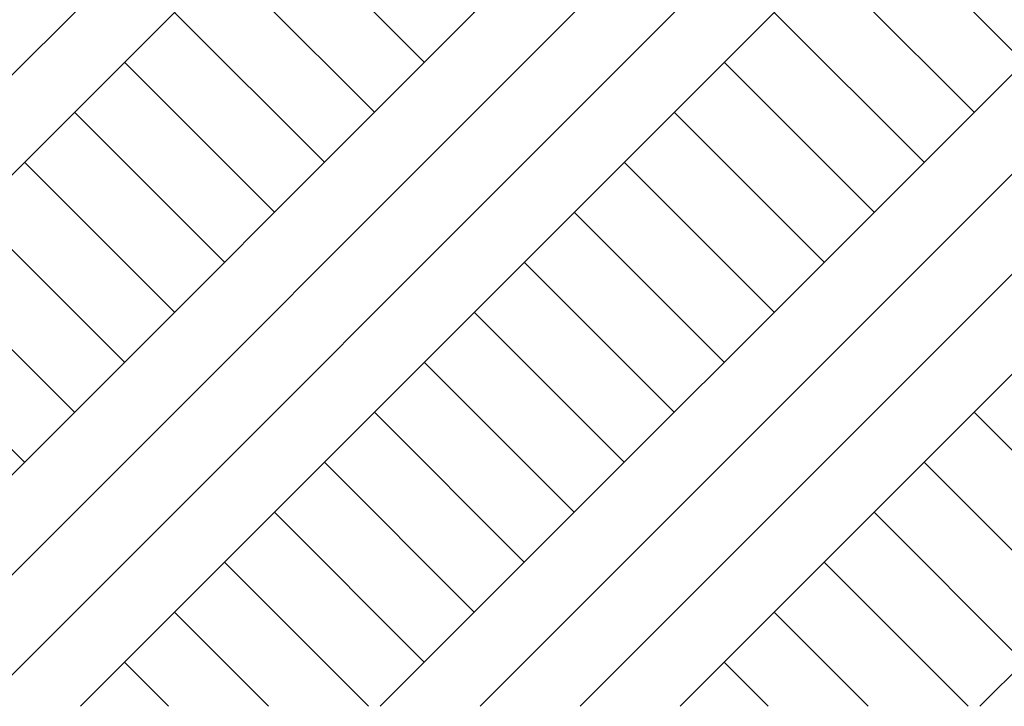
# Model space of a CAD drawing. Header units: millimetres. Extents: x 7522813 to 7573737, y -9734 to 10800.
# Tile 2 of 71: x 7524837 to 7528841, y -4421 to -1630. Entities that reach past the tile are written whole.
import ezdxf

# ---------------------------------------------------------------- set-up
doc = ezdxf.new("R2010")
doc.units = ezdxf.units.MM
doc.header["$MEASUREMENT"] = 0
doc.linetypes.add('Wipeout_Contour', pattern=[1000, 0, -1000])
doc.layers.add('Nowe_130-Z Teren otaczajacy', color=7, linetype='Continuous')
doc.layers.add('Nowe_Wypełnienia PZT', color=7, linetype='Continuous')
doc.layers.add('Nowe_130-Z Teren otaczajacy_Nr_pióra__2', color=8, linetype='Continuous', lineweight=13)
doc.layers.add('Nowe_130-Z Teren otaczajacy_Nr_pióra__81', color=7, linetype='Continuous', lineweight=13, true_color=0x6a6a6a)
doc.layers.add('Nowe_Wypełnienia PZT_Nr_pióra__61', color=7, linetype='Continuous', lineweight=13, true_color=0x6a6a6a)

# ---------------------------------------------------------------- blocks, each defined once
blk = doc.blocks.new('ElemPrzekroju_29', base_point=(6982742.1, 0))
at = {"layer": 'Nowe_130-Z Teren otaczajacy_Nr_pióra__81', "linetype": 'Continuous', "lineweight": 0, "true_color": 0x1a1a1a}
blk.add_hatch(color=250, dxfattribs=at).paths.add_polyline_path([(7524874.4, -160), (7524874.4, -3641.7), (7524880.2, -3641.7), (7524880.2, -381), (7524878, -378.7), (7524880.2, -375.3), (7524880.2, -353), (7524879.8, -352.7), (7524880.2, -350.9), (7524880.2, -160)])
h = blk.add_hatch(color=250, dxfattribs=at)
h.paths.add_polyline_path([(7524880.2, -381), (7524880.2, -3641.7), (7536411.8, -3641.7), (7536411.8, -160), (7528413.7, -160), (7527427, -406.7), (7527414.9, -413), (7527412.1, -410.4), (7526570, -620.9), (7526573.8, -631.2), (7526505.7, -684.2), (7526455.3, -649.6), (7524880.2, -1043.4)])
h.paths.add_polyline_path([(7528186.1, -649.9), (7528254.3, -632.8), (7528261.2, -662.8), (7528345.9, -641.9), (7528353.9, -607.8), (7528808.7, -493.8), (7528627.3, -751)], flags=0)
at = {"layer": 'Nowe_130-Z Teren otaczajacy_Nr_pióra__2', "color": 8, "linetype": 'Continuous', "lineweight": 13}
for p, q in [((7524874.4, -160), (7524874.4, -3641.7)), ((7524880.2, -1043.4), (7524880.2, -3641.7)), ((7524874.4, -3641.7), (7524880.2, -3641.7)), ((7524880.2, -3641.7), (7536411.8, -3641.7))]:
    blk.add_line(p, q, dxfattribs=at)

msp = doc.modelspace()

# ---------------------------------------------------------------- block references
at = {"layer": 'Nowe_130-Z Teren otaczajacy', "lineweight": 0}
msp.add_blockref('ElemPrzekroju_29', (6982742.1, 0), dxfattribs=at)

# ---------------------------------------------------------------- next in the draw order: wipeouts: each hides what was drawn before it
at = {"color": 254, "linetype": 'Wipeout_Contour', "lineweight": 0, "ltscale": 30193101.222523}
msp.add_wipeout([(7573736.8, 0), (7522812.5, 0), (7522812.5, -4421.1), (7573736.8, -4421.1)], dxfattribs=at).dxf.layer = 'Nowe_Wypełnienia PZT'

# ---------------------------------------------------------------- next in the draw order: hatches: boundary and pattern name
at = {"layer": 'Nowe_Wypełnienia PZT_Nr_pióra__61', "linetype": 'Continuous', "lineweight": 13, "true_color": 0x6a6a6a}
h = msp.add_hatch(dxfattribs=at)
h.set_pattern_fill('Grunt', color=251, style=0, pattern_type=2)
h.set_pattern_definition([(45, (7549240.9, -2210.6), (-609.61, 609.61), []), (45, (7549037.7, -2007.4), (-1219.22, 1219.22), []), (45, (7548834.5, -1804.2), (-1219.22, 1219.22), []), (135, (7548631.3, -1600.95), (203.2037, 203.2037), [862.12, -862.12])])
h.paths.add_polyline_path([(7573736.8, 0), (7522812.5, 0), (7522812.5, -4421.1), (7573736.8, -4421.1)])

doc.saveas('drawing.dxf')
